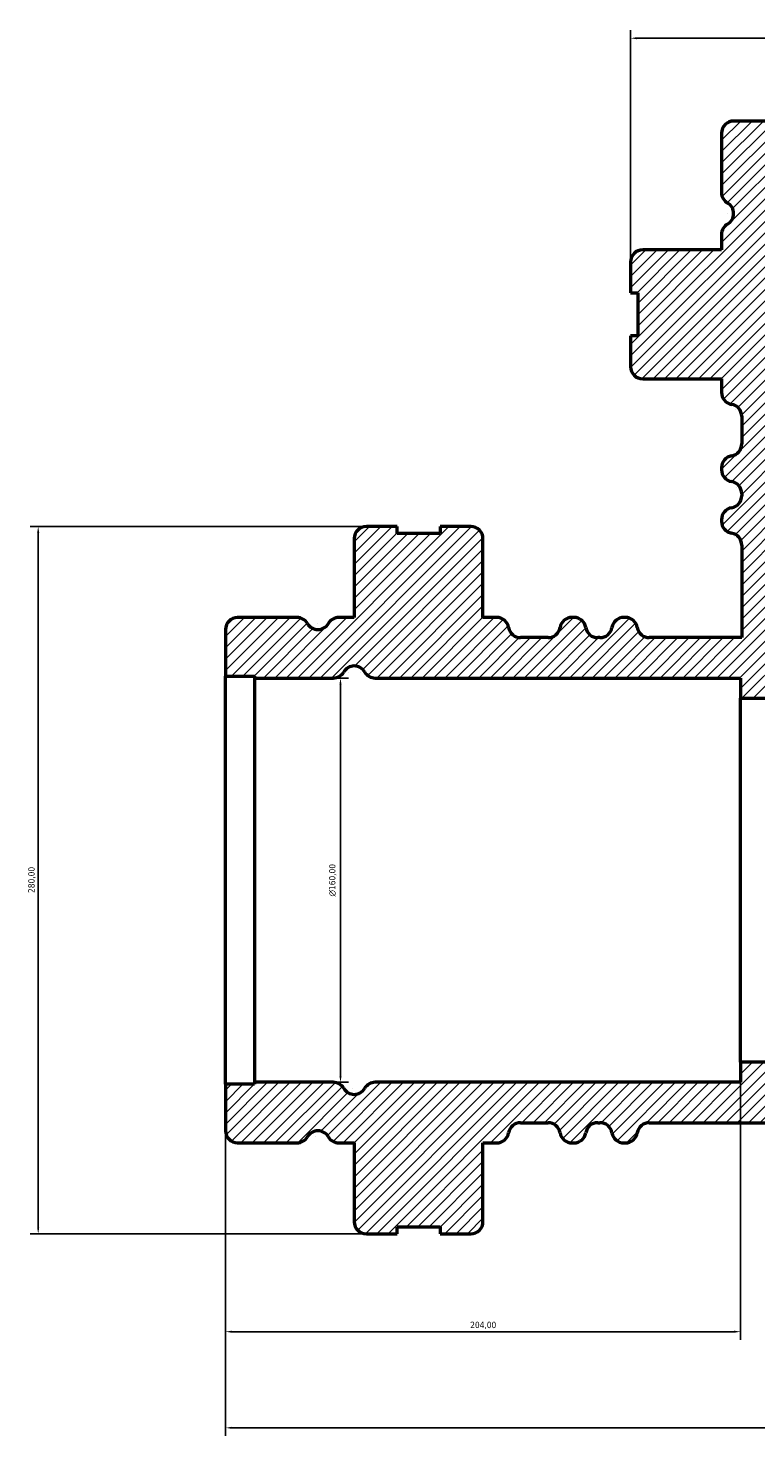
# Model space of a CAD drawing. Header units: millimetres. Extents: x -119 to 1313, y -331 to 1658.
# Tile 10 of 12: x 226 to 514, y 1101 to 1658. Entities that reach past the tile are written whole.
import ezdxf

# ---------------------------------------------------------------- set-up
doc = ezdxf.new("R2010")
doc.units = ezdxf.units.MM
for name, color, linetype, lineweight in [('Dimension (ISO)', 7, 'Continuous', 25), ('Hatch (ISO)', 7, 'Continuous', 18), ('Visible (ISO)', 7, 'Continuous', 50)]:
    doc.layers.add(name, color=color, linetype=linetype, lineweight=lineweight)
doc.styles.add('Note Text (ISO)', font='tahoma.ttf')
doc.dimstyles.new('Default (ISO)', dxfattribs={"dimtxt": 2.5, "dimasz": 2.5, "dimexe": 3.175, "dimexo": 0, "dimgap": 0.762, "dimtad": 1, "dimrnd": 1e-08, "dimzin": 0, "dimtxsty": 'Note Text (ISO)', "dimcen": 0.09, "dimdle": 10, "dimclrd": 256, "dimclre": 256, "dimclrt": 256, "dimazin": 0, "dimtfac": 1.40208, "dimtmove": 0, "dimatfit": 3, "dimfxl": 1, "dimtolj": 1, "dimtzin": 0, "dimlwd": -1, "dimlwe": -1, "dimarcsym": 0})

# ---------------------------------------------------------------- blocks, each defined once
blk = doc.blocks.new('*D8')
at = {"layer": 'Defpoints', "color": 0, "transparency": 16777216}
for p in [(464.53, 1654.47), (464.53, 1565.87), (744.53, 1565.87)]:
    blk.add_point(p, dxfattribs=at)
at = {"layer": 'Dimension (ISO)', "transparency": 16777216}
for p, q in [((464.53, 1565.87), (464.53, 1657.65)), ((744.53, 1565.87), (744.53, 1657.65)), ((742.03, 1654.47), (467.03, 1654.47))]:
    blk.add_line(p, q, dxfattribs=at)
for points in [[(467.03, 1654.89), (467.03, 1654.06), (464.53, 1654.47)], [(742.03, 1654.89), (742.03, 1654.06), (744.53, 1654.47)]]:
    blk.add_solid(points, dxfattribs=at)
at = {"layer": 'Dimension (ISO)', "color": 232, "true_color": 0xca0064, "transparency": 16777216, "insert": (599.48, 1658.41), "char_height": 2.5, "attachment_point": 1, "style": 'Note Text (ISO)'}
blk.add_mtext('\\A1;280,00', dxfattribs=at)
blk = doc.blocks.new('*D12')
at = {"layer": 'Defpoints', "color": 0, "transparency": 16777216}
for p in [(508.03, 1249.17), (304.03, 1240.37), (304.03, 1142.43)]:
    blk.add_point(p, dxfattribs=at)
at = {"layer": 'Dimension (ISO)', "transparency": 16777216}
for p, q in [((508.03, 1249.17), (508.03, 1139.25)), ((304.03, 1240.37), (304.03, 1139.25)), ((505.53, 1142.43), (306.53, 1142.43))]:
    blk.add_line(p, q, dxfattribs=at)
for points in [[(306.53, 1142.84), (306.53, 1142.01), (304.03, 1142.43)], [(505.53, 1142.84), (505.53, 1142.01), (508.03, 1142.43)]]:
    blk.add_solid(points, dxfattribs=at)
at = {"layer": 'Dimension (ISO)', "color": 232, "true_color": 0xca0064, "transparency": 16777216, "insert": (400.98, 1146.36), "char_height": 2.5, "attachment_point": 1, "style": 'Note Text (ISO)'}
blk.add_mtext('\\A1;204,00', dxfattribs=at)
blk = doc.blocks.new('*D13')
at = {"layer": 'Defpoints', "color": 0, "transparency": 16777216}
for p in [(304.03, 1240.37), (905.03, 1240.37), (905.03, 1104.37)]:
    blk.add_point(p, dxfattribs=at)
at = {"layer": 'Dimension (ISO)', "transparency": 16777216}
for p, q in [((304.03, 1240.37), (304.03, 1101.2)), ((905.03, 1240.37), (905.03, 1101.2)), ((306.53, 1104.37), (902.53, 1104.37))]:
    blk.add_line(p, q, dxfattribs=at)
for points in [[(306.53, 1104.79), (306.53, 1103.96), (304.03, 1104.37)], [(902.53, 1104.79), (902.53, 1103.96), (905.03, 1104.37)]]:
    blk.add_solid(points, dxfattribs=at)
at = {"layer": 'Dimension (ISO)', "color": 232, "true_color": 0xca0064, "transparency": 16777216, "insert": (599.46, 1108.31), "char_height": 2.5, "attachment_point": 1, "style": 'Note Text (ISO)'}
blk.add_mtext('\\A1;601,00', dxfattribs=at)
blk = doc.blocks.new('*D15')
at = {"layer": 'Defpoints', "color": 0, "transparency": 16777216}
for p in [(315.58, 1401.17), (349.58, 1401.17), (315.58, 1241.17)]:
    blk.add_point(p, dxfattribs=at)
at = {"layer": 'Dimension (ISO)', "transparency": 16777216}
for p, q in [((315.58, 1401.17), (352.76, 1401.17)), ((349.58, 1243.67), (349.58, 1398.67)), ((315.58, 1241.17), (352.76, 1241.17))]:
    blk.add_line(p, q, dxfattribs=at)
for points in [[(349.16, 1398.67), (350, 1398.67), (349.58, 1401.17)], [(349.16, 1243.67), (350, 1243.67), (349.58, 1241.17)]]:
    blk.add_solid(points, dxfattribs=at)
at = {"layer": 'Dimension (ISO)', "color": 232, "true_color": 0xca0064, "transparency": 16777216, "insert": (345.06, 1314.68), "char_height": 2.5, "attachment_point": 1, "rotation": 90, "style": 'Note Text (ISO)'}
blk.add_mtext('\\A1;\\fAIGDT|b0|i0;\\H2.5000;\\ln\\fTahoma|b0|i0;\\H2.5000;160,00', dxfattribs=at)
blk = doc.blocks.new('*D16')
at = {"layer": 'Defpoints', "color": 0, "transparency": 16777216}
for p in [(359.83, 1461.17), (229.83, 1181.17), (359.83, 1181.17)]:
    blk.add_point(p, dxfattribs=at)
at = {"layer": 'Dimension (ISO)', "transparency": 16777216}
for p, q in [((359.83, 1461.17), (226.66, 1461.17)), ((229.83, 1458.67), (229.83, 1183.67)), ((359.83, 1181.17), (226.66, 1181.17))]:
    blk.add_line(p, q, dxfattribs=at)
for points in [[(229.41, 1458.67), (230.25, 1458.67), (229.83, 1461.17)], [(229.41, 1183.67), (230.25, 1183.67), (229.83, 1181.17)]]:
    blk.add_solid(points, dxfattribs=at)
at = {"layer": 'Dimension (ISO)', "color": 232, "true_color": 0xca0064, "transparency": 16777216, "insert": (225.89, 1316.12), "char_height": 2.5, "attachment_point": 1, "rotation": 90, "style": 'Note Text (ISO)'}
blk.add_mtext('\\A1;280,00', dxfattribs=at)

msp = doc.modelspace()

# ---------------------------------------------------------------- hatches: boundary and pattern name
at = {"layer": 'Hatch (ISO)'}
h = msp.add_hatch(dxfattribs=at)
h.set_pattern_fill('ANSI31', color=256, scale=25.4, style=0)
h.set_pattern_definition([(45, (0, 0), (-2.245064, 2.245064), [])])
edge = h.paths.add_edge_path()
edge.add_ellipse((359.831, 1456.374), major_axis=(0, 4.8), ratio=1, start_angle=0, end_angle=90)
edge.add_line((355.031, 1456.374), (355.031, 1425.174))
edge.add_line((355.031, 1425.174), (348.945, 1425.174))
edge.add_ellipse((348.945, 1420.374), major_axis=(0, 4.8), ratio=1, start_angle=0, end_angle=60)
edge.add_ellipse((340.631, 1425.174), major_axis=(4.157, -2.4), ratio=1, start_angle=240, end_angle=360, ccw=False)
edge.add_ellipse((332.317, 1420.374), major_axis=(4.157, 2.4), ratio=1, start_angle=0, end_angle=60)
edge.add_line((332.317, 1425.174), (308.831, 1425.174))
edge.add_ellipse((308.831, 1420.374), major_axis=(0, 4.8), ratio=1, start_angle=0, end_angle=90)
edge.add_line((304.031, 1420.374), (304.031, 1401.974))
edge.add_line((304.031, 1401.974), (315.581, 1401.974))
edge.add_line((315.581, 1401.974), (315.581, 1401.174))
edge.add_line((315.581, 1401.174), (346.717, 1401.174))
edge.add_ellipse((346.717, 1405.974), major_axis=(0, -4.8), ratio=1, start_angle=0, end_angle=60)
edge.add_ellipse((355.031, 1401.174), major_axis=(-4.157, 2.4), ratio=1, start_angle=240, end_angle=360, ccw=False)
edge.add_ellipse((363.345, 1405.974), major_axis=(-4.157, -2.4), ratio=1, start_angle=0, end_angle=60)
edge.add_line((363.345, 1401.174), (508.031, 1401.174))
edge.add_line((508.031, 1401.174), (508.031, 1393.174))
edge.add_line((508.031, 1393.174), (532.531, 1393.174))
edge.add_line((532.531, 1393.174), (532.531, 1417.674))
edge.add_line((532.531, 1417.674), (524.531, 1417.674))
edge.add_line((524.531, 1417.674), (524.531, 1562.361))
edge.add_ellipse((519.731, 1562.361), major_axis=(4.8, 0), ratio=1, start_angle=0, end_angle=60)
edge.add_ellipse((524.531, 1570.674), major_axis=(-2.4, -4.157), ratio=1, start_angle=240, end_angle=360, ccw=False)
edge.add_ellipse((519.731, 1578.988), major_axis=(2.4, -4.157), ratio=1, start_angle=0, end_angle=60)
edge.add_line((524.531, 1578.988), (524.531, 1610.124))
edge.add_line((524.531, 1610.124), (523.731, 1610.124))
edge.add_line((523.731, 1610.124), (523.731, 1621.674))
edge.add_line((523.731, 1621.674), (505.331, 1621.674))
edge.add_ellipse((505.331, 1616.874), major_axis=(0, 4.8), ratio=1, start_angle=0, end_angle=90)
edge.add_line((500.531, 1616.874), (500.531, 1593.388))
edge.add_ellipse((505.331, 1593.388), major_axis=(-4.8, 0), ratio=1, start_angle=0, end_angle=60)
edge.add_ellipse((500.531, 1585.074), major_axis=(2.4, 4.157), ratio=1, start_angle=240, end_angle=360, ccw=False)
edge.add_ellipse((505.331, 1576.761), major_axis=(-2.4, 4.157), ratio=1, start_angle=0, end_angle=60)
edge.add_line((500.531, 1576.761), (500.531, 1570.674))
edge.add_line((500.531, 1570.674), (469.331, 1570.674))
edge.add_ellipse((469.331, 1565.874), major_axis=(0, 4.8), ratio=1, start_angle=0, end_angle=90)
edge.add_line((464.531, 1565.874), (464.531, 1553.674))
edge.add_line((464.531, 1553.674), (467.331, 1553.674))
edge.add_line((467.331, 1553.674), (467.331, 1536.674))
edge.add_line((467.331, 1536.674), (464.531, 1536.674))
edge.add_line((464.531, 1536.674), (464.531, 1524.474))
edge.add_ellipse((469.331, 1524.474), major_axis=(-4.8, 0), ratio=1, start_angle=0, end_angle=90)
edge.add_line((469.331, 1519.674), (500.531, 1519.674))
edge.add_line((500.531, 1519.674), (500.531, 1514.274))
edge.add_ellipse((505.331, 1514.274), major_axis=(-4.8, 0), ratio=1, start_angle=0, end_angle=80.40593)
edge.add_ellipse((503.731, 1504.809), major_axis=(0.8, 4.733), ratio=1, start_angle=279.59407, end_angle=360, ccw=False)
edge.add_line((508.531, 1504.809), (508.531, 1493.874))
edge.add_ellipse((503.731, 1493.874), major_axis=(4.8, 0), ratio=1, start_angle=279.59407, end_angle=360, ccw=False)
edge.add_ellipse((505.331, 1484.409), major_axis=(-0.8, 4.733), ratio=1, start_angle=0, end_angle=80.40593)
edge.add_line((500.531, 1484.409), (500.531, 1483.674))
edge.add_ellipse((505.331, 1483.674), major_axis=(-4.8, 0), ratio=1, start_angle=0, end_angle=80.40593)
edge.add_ellipse((503.731, 1474.209), major_axis=(0.8, 4.733), ratio=1, start_angle=279.59407, end_angle=360, ccw=False)
edge.add_line((508.531, 1474.209), (508.531, 1473.34))
edge.add_ellipse((503.731, 1473.34), major_axis=(4.8, 0), ratio=1, start_angle=279.59407, end_angle=360, ccw=False)
edge.add_ellipse((505.331, 1463.874), major_axis=(-0.8, 4.733), ratio=1, start_angle=0, end_angle=80.40593)
edge.add_line((500.531, 1463.874), (500.531, 1463.274))
edge.add_ellipse((505.331, 1463.274), major_axis=(-4.8, 0), ratio=1, start_angle=0, end_angle=80.40593)
edge.add_ellipse((503.731, 1453.809), major_axis=(0.8, 4.733), ratio=1, start_angle=279.59407, end_angle=360, ccw=False)
edge.add_line((508.531, 1453.809), (508.531, 1417.174))
edge.add_line((508.531, 1417.174), (471.897, 1417.174))
edge.add_ellipse((471.897, 1421.974), major_axis=(0, -4.8), ratio=1, start_angle=279.59407, end_angle=360, ccw=False)
edge.add_ellipse((462.431, 1420.374), major_axis=(4.733, 0.8), ratio=1, start_angle=0, end_angle=80.40593)
edge.add_line((462.431, 1425.174), (461.831, 1425.174))
edge.add_ellipse((461.831, 1420.374), major_axis=(0, 4.8), ratio=1, start_angle=0, end_angle=80.40593)
edge.add_ellipse((452.365, 1421.974), major_axis=(4.733, -0.8), ratio=1, start_angle=279.59407, end_angle=360, ccw=False)
edge.add_line((452.365, 1417.174), (451.497, 1417.174))
edge.add_ellipse((451.497, 1421.974), major_axis=(0, -4.8), ratio=1, start_angle=279.59407, end_angle=360, ccw=False)
edge.add_ellipse((442.031, 1420.374), major_axis=(4.733, 0.8), ratio=1, start_angle=0, end_angle=80.40593)
edge.add_line((442.031, 1425.174), (441.297, 1425.174))
edge.add_ellipse((441.297, 1420.374), major_axis=(0, 4.8), ratio=1, start_angle=0, end_angle=80.40593)
edge.add_ellipse((431.831, 1421.974), major_axis=(4.733, -0.8), ratio=1, start_angle=279.59407, end_angle=360, ccw=False)
edge.add_line((431.831, 1417.174), (420.897, 1417.174))
edge.add_ellipse((420.897, 1421.974), major_axis=(0, -4.8), ratio=1, start_angle=279.59407, end_angle=360, ccw=False)
edge.add_ellipse((411.431, 1420.374), major_axis=(4.733, 0.8), ratio=1, start_angle=0, end_angle=80.40593)
edge.add_line((411.431, 1425.174), (406.031, 1425.174))
edge.add_line((406.031, 1425.174), (406.031, 1456.374))
edge.add_ellipse((401.231, 1456.374), major_axis=(4.8, 0), ratio=1, start_angle=0, end_angle=90)
edge.add_line((401.231, 1461.174), (389.031, 1461.174))
edge.add_line((389.031, 1461.174), (389.031, 1458.374))
edge.add_line((389.031, 1458.374), (372.031, 1458.374))
edge.add_line((372.031, 1458.374), (372.031, 1461.174))
edge.add_line((372.031, 1461.174), (359.831, 1461.174))
edge = h.paths.add_edge_path()
edge.add_ellipse((849.231, 1185.974), major_axis=(0, -4.8), ratio=1, start_angle=0, end_angle=90)
edge.add_line((854.031, 1185.974), (854.031, 1217.174))
edge.add_line((854.031, 1217.174), (860.117, 1217.174))
edge.add_ellipse((860.117, 1221.974), major_axis=(0, -4.8), ratio=1, start_angle=0, end_angle=60)
edge.add_ellipse((868.431, 1217.174), major_axis=(-4.157, 2.4), ratio=1, start_angle=240, end_angle=360, ccw=False)
edge.add_ellipse((876.745, 1221.974), major_axis=(-4.157, -2.4), ratio=1, start_angle=0, end_angle=60)
edge.add_line((876.745, 1217.174), (900.231, 1217.174))
edge.add_ellipse((900.231, 1221.974), major_axis=(0, -4.8), ratio=1, start_angle=0, end_angle=90)
edge.add_line((905.031, 1221.974), (905.031, 1240.374))
edge.add_line((905.031, 1240.374), (893.481, 1240.374))
edge.add_line((893.481, 1240.374), (893.481, 1241.174))
edge.add_line((893.481, 1241.174), (862.345, 1241.174))
edge.add_ellipse((862.345, 1236.374), major_axis=(0, 4.8), ratio=1, start_angle=0, end_angle=60)
edge.add_ellipse((854.031, 1241.174), major_axis=(4.157, -2.4), ratio=1, start_angle=240, end_angle=360, ccw=False)
edge.add_ellipse((845.717, 1236.374), major_axis=(4.157, 2.4), ratio=1, start_angle=0, end_angle=60)
edge.add_line((845.717, 1241.174), (701.031, 1241.174))
edge.add_line((701.031, 1241.174), (701.031, 1249.174))
edge.add_line((701.031, 1249.174), (508.031, 1249.174))
edge.add_line((508.031, 1249.174), (508.031, 1241.174))
edge.add_line((508.031, 1241.174), (363.345, 1241.174))
edge.add_ellipse((363.345, 1236.374), major_axis=(0, 4.8), ratio=1, start_angle=0, end_angle=60)
edge.add_ellipse((355.031, 1241.174), major_axis=(4.157, -2.4), ratio=1, start_angle=240, end_angle=360, ccw=False)
edge.add_ellipse((346.717, 1236.374), major_axis=(4.157, 2.4), ratio=1, start_angle=0, end_angle=60)
edge.add_line((346.717, 1241.174), (315.581, 1241.174))
edge.add_line((315.581, 1241.174), (315.581, 1240.374))
edge.add_line((315.581, 1240.374), (304.031, 1240.374))
edge.add_line((304.031, 1240.374), (304.031, 1221.974))
edge.add_ellipse((308.831, 1221.974), major_axis=(-4.8, 0), ratio=1, start_angle=0, end_angle=90)
edge.add_line((308.831, 1217.174), (332.317, 1217.174))
edge.add_ellipse((332.317, 1221.974), major_axis=(0, -4.8), ratio=1, start_angle=0, end_angle=60)
edge.add_ellipse((340.631, 1217.174), major_axis=(-4.157, 2.4), ratio=1, start_angle=240, end_angle=360, ccw=False)
edge.add_ellipse((348.945, 1221.974), major_axis=(-4.157, -2.4), ratio=1, start_angle=0, end_angle=60)
edge.add_line((348.945, 1217.174), (355.031, 1217.174))
edge.add_line((355.031, 1217.174), (355.031, 1185.974))
edge.add_ellipse((359.831, 1185.974), major_axis=(-4.8, 0), ratio=1, start_angle=0, end_angle=90)
edge.add_line((359.831, 1181.174), (372.031, 1181.174))
edge.add_line((372.031, 1181.174), (372.031, 1183.974))
edge.add_line((372.031, 1183.974), (389.031, 1183.974))
edge.add_line((389.031, 1183.974), (389.031, 1181.174))
edge.add_line((389.031, 1181.174), (401.231, 1181.174))
edge.add_ellipse((401.231, 1185.974), major_axis=(0, -4.8), ratio=1, start_angle=0, end_angle=90)
edge.add_line((406.031, 1185.974), (406.031, 1217.174))
edge.add_line((406.031, 1217.174), (411.431, 1217.174))
edge.add_ellipse((411.431, 1221.974), major_axis=(0, -4.8), ratio=1, start_angle=0, end_angle=80.40593)
edge.add_ellipse((420.897, 1220.374), major_axis=(-4.733, 0.8), ratio=1, start_angle=279.59407, end_angle=360, ccw=False)
edge.add_line((420.897, 1225.174), (431.831, 1225.174))
edge.add_ellipse((431.831, 1220.374), major_axis=(0, 4.8), ratio=1, start_angle=279.59407, end_angle=360, ccw=False)
edge.add_ellipse((441.297, 1221.974), major_axis=(-4.733, -0.8), ratio=1, start_angle=0, end_angle=80.40593)
edge.add_line((441.297, 1217.174), (442.031, 1217.174))
edge.add_ellipse((442.031, 1221.974), major_axis=(0, -4.8), ratio=1, start_angle=0, end_angle=80.40593)
edge.add_ellipse((451.497, 1220.374), major_axis=(-4.733, 0.8), ratio=1, start_angle=279.59407, end_angle=360, ccw=False)
edge.add_line((451.497, 1225.174), (452.365, 1225.174))
edge.add_ellipse((452.365, 1220.374), major_axis=(0, 4.8), ratio=1, start_angle=279.59407, end_angle=360, ccw=False)
edge.add_ellipse((461.831, 1221.974), major_axis=(-4.733, -0.8), ratio=1, start_angle=0, end_angle=80.40593)
edge.add_line((461.831, 1217.174), (462.431, 1217.174))
edge.add_ellipse((462.431, 1221.974), major_axis=(0, -4.8), ratio=1, start_angle=0, end_angle=80.40593)
edge.add_ellipse((471.897, 1220.374), major_axis=(-4.733, 0.8), ratio=1, start_angle=279.59407, end_angle=360, ccw=False)
edge.add_line((471.897, 1225.174), (737.165, 1225.174))
edge.add_ellipse((737.165, 1220.374), major_axis=(0, 4.8), ratio=1, start_angle=279.59407, end_angle=360, ccw=False)
edge.add_ellipse((746.631, 1221.974), major_axis=(-4.733, -0.8), ratio=1, start_angle=0, end_angle=80.40593)
edge.add_line((746.631, 1217.174), (747.231, 1217.174))
edge.add_ellipse((747.231, 1221.974), major_axis=(0, -4.8), ratio=1, start_angle=0, end_angle=80.40593)
edge.add_ellipse((756.697, 1220.374), major_axis=(-4.733, 0.8), ratio=1, start_angle=279.59407, end_angle=360, ccw=False)
edge.add_line((756.697, 1225.174), (757.565, 1225.174))
edge.add_ellipse((757.565, 1220.374), major_axis=(0, 4.8), ratio=1, start_angle=279.59407, end_angle=360, ccw=False)
edge.add_ellipse((767.031, 1221.974), major_axis=(-4.733, -0.8), ratio=1, start_angle=0, end_angle=80.40593)
edge.add_line((767.031, 1217.174), (767.765, 1217.174))
edge.add_ellipse((767.765, 1221.974), major_axis=(0, -4.8), ratio=1, start_angle=0, end_angle=80.40593)
edge.add_ellipse((777.231, 1220.374), major_axis=(-4.733, 0.8), ratio=1, start_angle=279.59407, end_angle=360, ccw=False)
edge.add_line((777.231, 1225.174), (788.165, 1225.174))
edge.add_ellipse((788.165, 1220.374), major_axis=(0, 4.8), ratio=1, start_angle=279.59407, end_angle=360, ccw=False)
edge.add_ellipse((797.631, 1221.974), major_axis=(-4.733, -0.8), ratio=1, start_angle=0, end_angle=80.40593)
edge.add_line((797.631, 1217.174), (803.031, 1217.174))
edge.add_line((803.031, 1217.174), (803.031, 1185.974))
edge.add_ellipse((807.831, 1185.974), major_axis=(-4.8, 0), ratio=1, start_angle=0, end_angle=90)
edge.add_line((807.831, 1181.174), (820.031, 1181.174))
edge.add_line((820.031, 1181.174), (820.031, 1183.974))
edge.add_line((820.031, 1183.974), (837.031, 1183.974))
edge.add_line((837.031, 1183.974), (837.031, 1181.174))
edge.add_line((837.031, 1181.174), (849.231, 1181.174))
edge = h.paths.add_edge_path()
edge.add_ellipse((849.231, 1456.374), major_axis=(4.8, 0), ratio=1, start_angle=0, end_angle=90)
edge.add_line((849.231, 1461.174), (837.031, 1461.174))
edge.add_line((837.031, 1461.174), (837.031, 1458.374))
edge.add_line((837.031, 1458.374), (820.031, 1458.374))
edge.add_line((820.031, 1458.374), (820.031, 1461.174))
edge.add_line((820.031, 1461.174), (807.831, 1461.174))
edge.add_ellipse((807.831, 1456.374), major_axis=(0, 4.8), ratio=1, start_angle=0, end_angle=90)
edge.add_line((803.031, 1456.374), (803.031, 1425.174))
edge.add_line((803.031, 1425.174), (797.631, 1425.174))
edge.add_ellipse((797.631, 1420.374), major_axis=(0, 4.8), ratio=1, start_angle=0, end_angle=80.40593)
edge.add_ellipse((788.165, 1421.974), major_axis=(4.733, -0.8), ratio=1, start_angle=279.59407, end_angle=360, ccw=False)
edge.add_line((788.165, 1417.174), (777.231, 1417.174))
edge.add_ellipse((777.231, 1421.974), major_axis=(0, -4.8), ratio=1, start_angle=279.59407, end_angle=360, ccw=False)
edge.add_ellipse((767.765, 1420.374), major_axis=(4.733, 0.8), ratio=1, start_angle=0, end_angle=80.40593)
edge.add_line((767.765, 1425.174), (767.031, 1425.174))
edge.add_ellipse((767.031, 1420.374), major_axis=(0, 4.8), ratio=1, start_angle=0, end_angle=80.40593)
edge.add_ellipse((757.565, 1421.974), major_axis=(4.733, -0.8), ratio=1, start_angle=279.59407, end_angle=360, ccw=False)
edge.add_line((757.565, 1417.174), (756.697, 1417.174))
edge.add_ellipse((756.697, 1421.974), major_axis=(0, -4.8), ratio=1, start_angle=279.59407, end_angle=360, ccw=False)
edge.add_ellipse((747.231, 1420.374), major_axis=(4.733, 0.8), ratio=1, start_angle=0, end_angle=80.40593)
edge.add_line((747.231, 1425.174), (746.631, 1425.174))
edge.add_ellipse((746.631, 1420.374), major_axis=(0, 4.8), ratio=1, start_angle=0, end_angle=80.40593)
edge.add_ellipse((737.165, 1421.974), major_axis=(4.733, -0.8), ratio=1, start_angle=279.59407, end_angle=360, ccw=False)
edge.add_line((737.165, 1417.174), (700.531, 1417.174))
edge.add_line((700.531, 1417.174), (700.531, 1453.809))
edge.add_ellipse((705.331, 1453.809), major_axis=(-4.8, 0), ratio=1, start_angle=279.59407, end_angle=360, ccw=False)
edge.add_ellipse((703.731, 1463.274), major_axis=(0.8, -4.733), ratio=1, start_angle=0, end_angle=80.40593)
edge.add_line((708.531, 1463.274), (708.531, 1463.874))
edge.add_ellipse((703.731, 1463.874), major_axis=(4.8, 0), ratio=1, start_angle=0, end_angle=80.40593)
edge.add_ellipse((705.331, 1473.34), major_axis=(-0.8, -4.733), ratio=1, start_angle=279.59407, end_angle=360, ccw=False)
edge.add_line((700.531, 1473.34), (700.531, 1474.209))
edge.add_ellipse((705.331, 1474.209), major_axis=(-4.8, 0), ratio=1, start_angle=279.59407, end_angle=360, ccw=False)
edge.add_ellipse((703.731, 1483.674), major_axis=(0.8, -4.733), ratio=1, start_angle=0, end_angle=80.40593)
edge.add_line((708.531, 1483.674), (708.531, 1484.409))
edge.add_ellipse((703.731, 1484.409), major_axis=(4.8, 0), ratio=1, start_angle=0, end_angle=80.40593)
edge.add_ellipse((705.331, 1493.874), major_axis=(-0.8, -4.733), ratio=1, start_angle=279.59407, end_angle=360, ccw=False)
edge.add_line((700.531, 1493.874), (700.531, 1504.809))
edge.add_ellipse((705.331, 1504.809), major_axis=(-4.8, 0), ratio=1, start_angle=279.59407, end_angle=360, ccw=False)
edge.add_ellipse((703.731, 1514.274), major_axis=(0.8, -4.733), ratio=1, start_angle=0, end_angle=80.40593)
edge.add_line((708.531, 1514.274), (708.531, 1519.674))
edge.add_line((708.531, 1519.674), (739.731, 1519.674))
edge.add_ellipse((739.731, 1524.474), major_axis=(0, -4.8), ratio=1, start_angle=0, end_angle=90)
edge.add_line((744.531, 1524.474), (744.531, 1536.674))
edge.add_line((744.531, 1536.674), (741.731, 1536.674))
edge.add_line((741.731, 1536.674), (741.731, 1553.674))
edge.add_line((741.731, 1553.674), (744.531, 1553.674))
edge.add_line((744.531, 1553.674), (744.531, 1565.874))
edge.add_ellipse((739.731, 1565.874), major_axis=(4.8, 0), ratio=1, start_angle=0, end_angle=90)
edge.add_line((739.731, 1570.674), (708.531, 1570.674))
edge.add_line((708.531, 1570.674), (708.531, 1576.761))
edge.add_ellipse((703.731, 1576.761), major_axis=(4.8, 0), ratio=1, start_angle=0, end_angle=60)
edge.add_ellipse((708.531, 1585.074), major_axis=(-2.4, -4.157), ratio=1, start_angle=240, end_angle=360, ccw=False)
edge.add_ellipse((703.731, 1593.388), major_axis=(2.4, -4.157), ratio=1, start_angle=0, end_angle=60)
edge.add_line((708.531, 1593.388), (708.531, 1616.874))
edge.add_ellipse((703.731, 1616.874), major_axis=(4.8, 0), ratio=1, start_angle=0, end_angle=90)
edge.add_line((703.731, 1621.674), (685.331, 1621.674))
edge.add_line((685.331, 1621.674), (685.331, 1610.124))
edge.add_line((685.331, 1610.124), (684.531, 1610.124))
edge.add_line((684.531, 1610.124), (684.531, 1578.988))
edge.add_ellipse((689.331, 1578.988), major_axis=(-4.8, 0), ratio=1, start_angle=0, end_angle=60)
edge.add_ellipse((684.531, 1570.674), major_axis=(2.4, 4.157), ratio=1, start_angle=240, end_angle=360, ccw=False)
edge.add_ellipse((689.331, 1562.361), major_axis=(-2.4, 4.157), ratio=1, start_angle=0, end_angle=60)
edge.add_line((684.531, 1562.361), (684.531, 1417.674))
edge.add_line((684.531, 1417.674), (676.531, 1417.674))
edge.add_line((676.531, 1417.674), (676.531, 1393.174))
edge.add_line((676.531, 1393.174), (701.031, 1393.174))
edge.add_line((701.031, 1393.174), (701.031, 1401.174))
edge.add_line((701.031, 1401.174), (845.717, 1401.174))
edge.add_ellipse((845.717, 1405.974), major_axis=(0, -4.8), ratio=1, start_angle=0, end_angle=60)
edge.add_ellipse((854.031, 1401.174), major_axis=(-4.157, 2.4), ratio=1, start_angle=240, end_angle=360, ccw=False)
edge.add_ellipse((862.345, 1405.974), major_axis=(-4.157, -2.4), ratio=1, start_angle=0, end_angle=60)
edge.add_line((862.345, 1401.174), (893.481, 1401.174))
edge.add_line((893.481, 1401.174), (893.481, 1401.974))
edge.add_line((893.481, 1401.974), (905.031, 1401.974))
edge.add_line((905.031, 1401.974), (905.031, 1420.374))
edge.add_ellipse((900.231, 1420.374), major_axis=(4.8, 0), ratio=1, start_angle=0, end_angle=90)
edge.add_line((900.231, 1425.174), (876.745, 1425.174))
edge.add_ellipse((876.745, 1420.374), major_axis=(0, 4.8), ratio=1, start_angle=0, end_angle=60)
edge.add_ellipse((868.431, 1425.174), major_axis=(4.157, -2.4), ratio=1, start_angle=240, end_angle=360, ccw=False)
edge.add_ellipse((860.117, 1420.374), major_axis=(4.157, 2.4), ratio=1, start_angle=0, end_angle=60)
edge.add_line((860.117, 1425.174), (854.031, 1425.174))
edge.add_line((854.031, 1425.174), (854.031, 1456.374))

# ---------------------------------------------------------------- linework, layer by layer
at = {"layer": 'Visible (ISO)'}
for p, q in [((523.731, 1621.674), (505.331, 1621.674)), ((500.531, 1616.874), (500.531, 1593.388)), ((500.531, 1576.761), (500.531, 1570.674)), ((500.531, 1570.674), (469.331, 1570.674)), ((464.531, 1565.874), (464.531, 1553.674)), ((464.531, 1553.674), (467.331, 1553.674)), ((467.331, 1553.674), (467.331, 1536.674)), ((467.331, 1536.674), (464.531, 1536.674)), ((464.531, 1536.674), (464.531, 1524.474)), ((469.331, 1519.674), (500.531, 1519.674)), ((500.531, 1519.674), (500.531, 1514.274)), ((508.531, 1504.809), (508.531, 1493.874)), ((500.531, 1484.409), (500.531, 1483.674)), ((508.531, 1474.209), (508.531, 1473.34)), ((372.031, 1461.174), (359.831, 1461.174)), ((372.031, 1458.374), (372.031, 1461.174)), ((401.231, 1461.174), (389.031, 1461.174)), ((389.031, 1461.174), (389.031, 1458.374)), ((500.531, 1463.874), (500.531, 1463.274)), ((355.031, 1456.374), (355.031, 1425.174)), ((389.031, 1458.374), (372.031, 1458.374)), ((406.031, 1425.174), (406.031, 1456.374)), ((508.531, 1453.809), (508.531, 1417.174)), ((332.317, 1425.174), (308.831, 1425.174)), ((355.031, 1425.174), (348.945, 1425.174)), ((411.431, 1425.174), (406.031, 1425.174)), ((442.031, 1425.174), (441.297, 1425.174)), ((462.431, 1425.174), (461.831, 1425.174)), ((304.031, 1420.374), (304.031, 1401.974)), ((431.831, 1417.174), (420.897, 1417.174)), ((452.365, 1417.174), (451.497, 1417.174)), ((508.531, 1417.174), (471.897, 1417.174)), ((304.031, 1401.974), (315.581, 1401.974)), ((304.031, 1240.374), (304.031, 1401.974)), ((315.581, 1401.974), (315.581, 1401.174)), ((315.581, 1401.174), (346.717, 1401.174)), ((315.581, 1401.174), (315.581, 1241.174)), ((363.345, 1401.174), (508.031, 1401.174)), ((508.031, 1401.174), (508.031, 1393.174)), ((508.031, 1393.174), (532.531, 1393.174)), ((508.031, 1249.174), (508.031, 1393.174)), ((701.031, 1249.174), (508.031, 1249.174)), ((508.031, 1249.174), (508.031, 1241.174)), ((315.581, 1240.374), (304.031, 1240.374)), ((304.031, 1240.374), (304.031, 1221.974)), ((346.717, 1241.174), (315.581, 1241.174)), ((315.581, 1241.174), (315.581, 1240.374)), ((508.031, 1241.174), (363.345, 1241.174)), ((420.897, 1225.174), (431.831, 1225.174)), ((451.497, 1225.174), (452.365, 1225.174)), ((471.897, 1225.174), (737.165, 1225.174)), ((308.831, 1217.174), (332.317, 1217.174)), ((348.945, 1217.174), (355.031, 1217.174)), ((355.031, 1217.174), (355.031, 1185.974)), ((406.031, 1185.974), (406.031, 1217.174)), ((406.031, 1217.174), (411.431, 1217.174)), ((441.297, 1217.174), (442.031, 1217.174)), ((461.831, 1217.174), (462.431, 1217.174)), ((372.031, 1181.174), (372.031, 1183.974)), ((372.031, 1183.974), (389.031, 1183.974)), ((389.031, 1183.974), (389.031, 1181.174)), ((359.831, 1181.174), (372.031, 1181.174)), ((389.031, 1181.174), (401.231, 1181.174))]:
    msp.add_line(p, q, dxfattribs=at)
for centre, start, end in [((505.331, 1616.874), 90, 180), ((505.331, 1593.388), 180, 240), ((500.531, 1585.074), 300, 60), ((505.331, 1576.761), 120, 180), ((469.331, 1565.874), 90, 180), ((469.331, 1524.474), 180, 270), ((505.331, 1514.274), 180, 260.40593), ((503.731, 1504.809), 0, 80.40593), ((503.731, 1493.874), 279.59407, 0), ((505.331, 1484.409), 99.59407, 180), ((505.331, 1483.674), 180, 260.40593), ((503.731, 1474.209), 0, 80.40593), ((503.731, 1473.34), 279.59407, 0), ((505.331, 1463.874), 99.59407, 180), ((359.831, 1456.374), 90, 180), ((401.231, 1456.374), 0, 90), ((505.331, 1463.274), 180, 260.40593), ((503.731, 1453.809), 0, 80.40593), ((308.831, 1420.374), 90, 180), ((332.317, 1420.374), 30, 90), ((340.631, 1425.174), 210, 330), ((348.945, 1420.374), 90, 150), ((411.431, 1420.374), 9.59407, 90), ((420.897, 1421.974), 189.59407, 270), ((431.831, 1421.974), 270, 350.40593), ((441.297, 1420.374), 90, 170.40593), ((442.031, 1420.374), 9.59407, 90), ((451.497, 1421.974), 189.59407, 270), ((452.365, 1421.974), 270, 350.40593), ((461.831, 1420.374), 90, 170.40593), ((462.431, 1420.374), 9.59407, 90), ((471.897, 1421.974), 189.59407, 270), ((355.031, 1401.174), 30, 150), ((346.717, 1405.974), 270, 330), ((363.345, 1405.974), 210, 270), ((346.717, 1236.374), 30, 90), ((355.031, 1241.174), 210, 330), ((363.345, 1236.374), 90, 150), ((308.831, 1221.974), 180, 270), ((340.631, 1217.174), 30, 150), ((411.431, 1221.974), 270, 350.40593), ((420.897, 1220.374), 90, 170.40593), ((431.831, 1220.374), 9.59407, 90), ((441.297, 1221.974), 189.59407, 270), ((442.031, 1221.974), 270, 350.40593), ((451.497, 1220.374), 90, 170.40593), ((452.365, 1220.374), 9.59407, 90), ((461.831, 1221.974), 189.59407, 270), ((462.431, 1221.974), 270, 350.40593), ((471.897, 1220.374), 90, 170.40593), ((332.317, 1221.974), 270, 330), ((348.945, 1221.974), 210, 270), ((359.831, 1185.974), 180, 270), ((401.231, 1185.974), 270, 0)]:
    msp.add_arc(centre, 4.8, start, end, dxfattribs=at)

# ---------------------------------------------------------------- dimensions: what is measured, and where the dimension line sits
at = {"layer": 'Dimension (ISO)'}
for base, p1, p2, angle, picture, middle in [((464.531, 1654.475), (744.531, 1565.874), (464.531, 1565.874), 180, '*D8', (604.531, 1654.475)), ((229.831, 1181.174), (359.831, 1461.174), (359.831, 1181.174), 270, '*D16', (229.831, 1321.174)), ((304.031, 1142.428), (508.031, 1249.174), (304.031, 1240.374), 180, '*D12', (406.031, 1142.428)), ((905.031, 1104.374), (304.031, 1240.374), (905.031, 1240.374), 180, '*D13', (604.531, 1104.374))]:
    dim = msp.add_linear_dim(base=base, p1=p1, p2=p2, angle=angle, dimstyle='Default (ISO)', override={"dimdec": 2, "dimtp": 0, "dimtm": 0, "dimtdec": 2, "dimtofl": 0, "dimatfit": 1}, dxfattribs=at)
    dim.commit()
    dim.dimension.update_dxf_attribs({"geometry": picture, "text_midpoint": middle, "dimtype": 160})
dim = msp.add_linear_dim(base=(349.581, 1401.174), p1=(315.581, 1241.174), p2=(315.581, 1401.174), angle=90, text='\\fAIGDT|b0|i0;\\H2.5000;\\ln\\fTahoma|b0|i0;\\H2.5000;<>', dimstyle='Default (ISO)', override={"dimdec": 2, "dimtp": 0, "dimtm": 0, "dimtdec": 2, "dimtofl": 0, "dimatfit": 1}, dxfattribs=at)
dim.commit()
dim.dimension.update_dxf_attribs({"geometry": '*D15', "text_midpoint": (349.581, 1321.174), "dimtype": 160})

doc.saveas('drawing.dxf')
